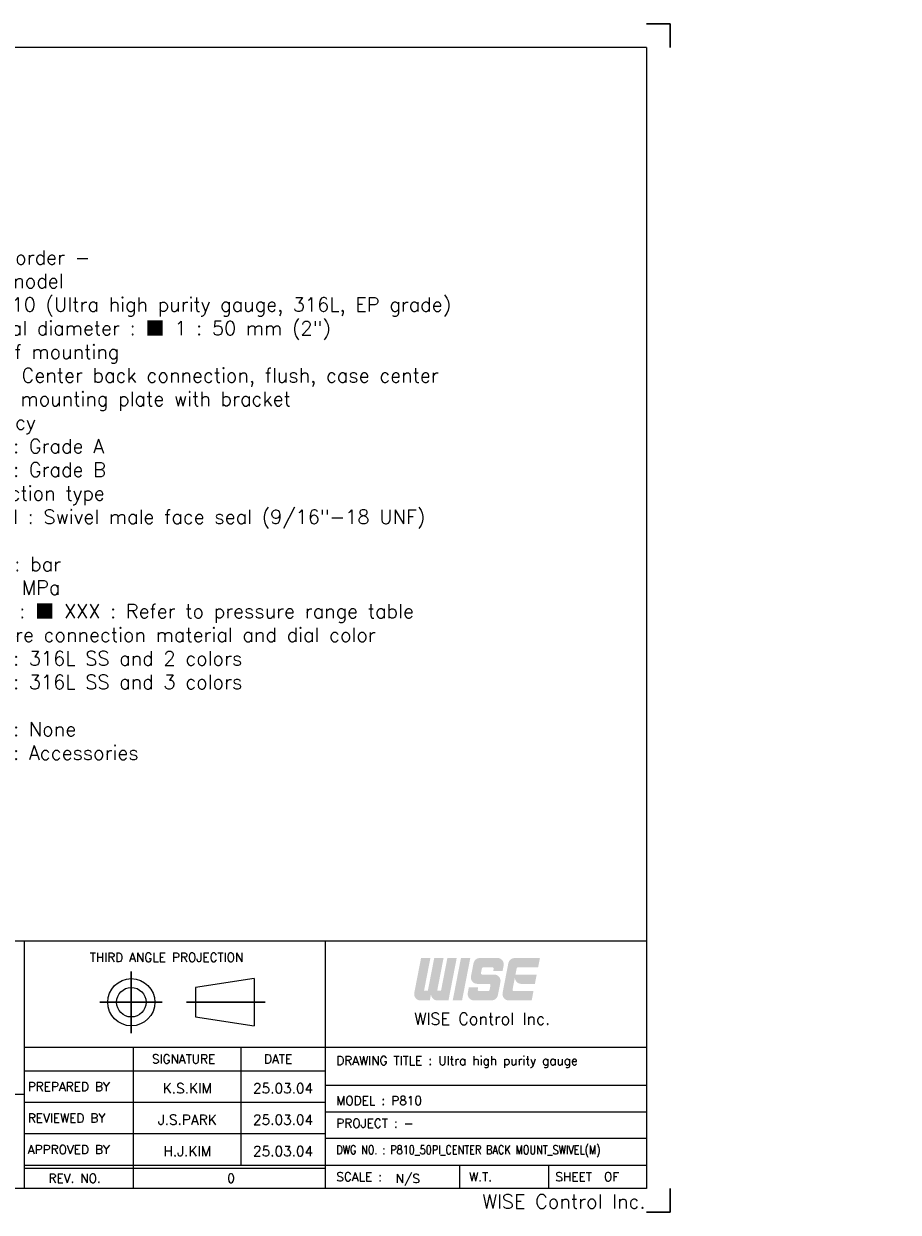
# Model space of a CAD drawing. Extents: x 404 to 808, y -18 to 234.
# Tile 2 of 2: x 623 to 808, y -18 to 234. Entities that reach past the tile are written whole.
import ezdxf
from ezdxf.enums import TextEntityAlignment as Align

# ---------------------------------------------------------------- set-up
doc = ezdxf.new("R2010")
doc.units = 0
doc.header["$LTSCALE"] = 17
doc.header["$MEASUREMENT"] = 0
doc.linetypes.add('CENTER', pattern=[2, 1.25, -0.25, 0.25, -0.25])
doc.linetypes.add('DASHEDX2', pattern=[1.5, 1, -0.5])
doc.layers.get('0').update_dxf_attribs({"linetype": 'DASHEDX2', "lineweight": 18})
doc.layers.add('4', color=4, linetype='CONTINUOUS', lineweight=30)
doc.styles.add('ROMANC', font='romans.shx', dxfattribs={"bigfont": 'whgtxt.shx'})
doc.styles.add('ROMANS', font='ROMANS.shx', dxfattribs={"bigfont": 'whgtxt.shx'})

msp = doc.modelspace()

# ---------------------------------------------------------------- hatches: boundary and pattern name
at = {"layer": '4', "linetype": 'CENTER'}
for points in [[(709.296, 27.775, 0.4142136), (710.646, 26.425), (712.995, 26.425), (714.745, 35.429), (712.764, 35.429), (711.417, 28.496), (710.606, 28.496), (711.954, 35.429), (709.973, 35.429), (708.625, 28.496), (707.815, 28.496), (709.163, 35.429), (707.182, 35.429), (705.744, 28.033, 0.4716306), (707.07, 26.425), (709.033, 26.425)], [(717.626, 35.429), (715.645, 35.429), (713.895, 26.425), (715.876, 26.425)], [(723.472, 27.518), (724.014, 30.309, 0.4716306), (722.688, 31.917), (720.153, 31.917, -0.4716306), (719.887, 32.239), (720.08, 33.229, -0.3590367), (720.345, 33.448), (722.316, 33.448, -0.4716306), (722.581, 33.126), (722.486, 32.638), (724.467, 32.638), (724.697, 33.82, 0.4716306), (723.371, 35.429), (719.64, 35.429, 0.3590367), (718.314, 34.336), (717.772, 31.545, 0.4716306), (719.097, 29.936), (721.633, 29.936, -0.4716306), (721.898, 29.615), (721.706, 28.624, -0.3590367), (721.441, 28.406), (719.47, 28.406, -0.4716306), (719.205, 28.727), (719.3, 29.216), (717.319, 29.216), (717.089, 28.033, 0.4716306), (718.415, 26.425), (722.146, 26.425, 0.3590367)], [(731.027, 28.406), (726.853, 28.406, -0.4716306), (726.588, 28.727), (726.823, 29.936), (727.085, 31.287, 0.4142136), (728.436, 29.936), (731.325, 29.936), (731.71, 31.917), (727.208, 31.917), (727.463, 33.229, -0.3590367), (727.728, 33.448), (732.007, 33.448), (732.392, 35.429), (727.023, 35.429, 0.3590367), (725.697, 34.336), (724.472, 28.033, 0.4716306), (725.798, 26.425), (730.642, 26.425)]]:
    msp.add_hatch(color=1, dxfattribs=at).paths.add_polyline_path(points)

# ---------------------------------------------------------------- linework, layer by layer
at = {"color": 4, "linetype": 'Continuous'}
for p, q in [((754.984, 228.514), (408.589, 228.514)), ((754.984, 228.514), (754.984, -13.481)), ((567.405, 39.041), (623.054, 39.041)), ((623.054, 39.041), (754.984, 39.041)), ((671.813, 31.046), (659.308, 29.171)), ((671.813, 31.046), (671.813, 21.042)), ((659.308, 29.171), (659.308, 22.918)), ((659.308, 22.918), (671.813, 21.042)), ((754.984, -13.481), (408.589, -13.481))]:
    msp.add_line(p, q, dxfattribs=at)
at = {"color": 3, "linetype": 'Continuous'}
for p, q in [((623.054, -13.481), (623.054, 39.041)), ((686.831, 39.041), (686.831, -13.481)), ((623.054, 16.531), (754.984, 16.531)), ((646.189, -13.481), (646.189, 16.531)), ((669.011, -8.479), (669.011, 16.531)), ((623.054, 11.529), (686.831, 11.529)), ((567.405, 6.527), (623.054, 6.527)), ((623.054, 4.86), (686.831, 4.86)), ((623.054, -1.81), (686.831, -1.81)), ((623.054, -9.105), (686.831, -9.105)), ((715.358, -8.479), (715.358, -13.481)), ((734.242, -8.479), (734.242, -13.481))]:
    msp.add_line(p, q, dxfattribs=at)
at = {"color": 7, "linetype": 'Continuous'}
for p, q in [((754.984, 8.403), (686.831, 8.403)), ((686.831, 2.775), (754.984, 2.775)), ((754.984, -2.852), (686.831, -2.852)), ((623.054, -8.479), (754.984, -8.479))]:
    msp.add_line(p, q, dxfattribs=at)
at = {"color": 4, "linetype": 'Continuous'}
for radius in [5.002, 3.126]:
    msp.add_circle((645.728, 26.044), radius, dxfattribs=at)
at = {"layer": '4', "color": 1}
for p, q in [((759.986, 233.517), (754.984, 233.517)), ((759.986, 228.514), (759.986, 233.517)), ((759.986, -13.481), (759.986, -18.483)), ((759.986, -18.483), (754.984, -18.483))]:
    msp.add_line(p, q, dxfattribs=at)
at = {"layer": '4', "color": 1, "linetype": 'CENTER'}
for p, q in [((645.728, 32.587), (645.728, 19.493)), ((639.079, 26.044), (652.273, 26.044)), ((657.411, 26.044), (674.117, 26.044))]:
    msp.add_line(p, q, dxfattribs=at)

# ---------------------------------------------------------------- texts
at = {"color": 3, "linetype": 'Continuous'}
for s, height, style, p in [('THIRD ANGLE PROJECTION', 1.87579, 'ROMANS', (636.917, 34.611)), ('SIGNATURE', 1.8758, 'ROMANS', (650.106, 13.075)), ('DATE', 1.8758, 'ROMANS', (673.885, 13.079)), ('DRAWING TITLE : Ultra high purity gauge', 1.87579, 'ROMANS', (689.206, 12.731)), ('PREPARED BY', 1.87579, 'ROMANS', (623.788, 7.213)), ('MODEL : P810', 1.87579, 'ROMANS', (689.206, 4.236)), ('REVIEWED BY', 1.87579, 'ROMANS', (623.788, 0.543)), ('PROJECT : -', 1.87579, 'ROMANS', (689.206, -0.561)), ('APPROVED BY', 1.87579, 'ROMANS', (623.788, -6.126)), ('SCALE :         ', 1.87579, 'ROMANS', (689.206, -11.901)), ('W.T. ', 1.8758, 'ROMANS', (717.388, -11.901)), ('SHEET  OF', 1.8758, 'ROMANS', (735.675, -11.901)), ('REV. NO.', 1.8758, 'ROMANS', (628.175, -12.223)), ('0', 1.876, 'ROMANC', (666.073, -12.223)), ('N/S', 1.8758, 'ROMANS', (701.809, -12.282))]:
    msp.add_text(s, height=height, dxfattribs=dict(at, style=style)).set_placement(p)
at = {"color": 3, "style": 'ROMANS'}
msp.add_text('WISE Control Inc.', height=2.50105, dxfattribs=at).set_placement((720.147, 22.533), align=Align.MIDDLE_CENTER)
at = {"color": 3, "linetype": 'Continuous', "style": 'ROMANS'}
for s, p in [('K.S.KIM', (657.6, 6.735)), ('25.03.04', (677.921, 6.735)), ('J.S.PARK', (657.6, 0.066)), ('25.03.04', (677.921, 0.066)), ('H.J.KIM', (657.6, -6.603)), ('25.03.04', (677.921, -6.603))]:
    msp.add_text(s, height=2.1259, dxfattribs=at).set_placement(p, align=Align.CENTER)
at = {"color": 3, "linetype": 'Continuous', "style": 'ROMANS', "width": 0.8}
msp.add_text('DWG NO. : P810_50PI_CENTER BACK MOUNT_SWIVEL(M)', height=1.87579, dxfattribs=at).set_placement((689.206, -6.188))
at = {"color": 3, "linetype": 'Continuous', "style": 'ROMANS'}
msp.add_text('WISE Control Inc.', height=3.00126, dxfattribs=at).set_placement((754.788, -17.693), align=Align.RIGHT)
at = {"color": 4, "insert": (601.655, 185.474), "char_height": 3, "attachment_point": 1, "style": 'ROMANS'}
msp.add_mtext_dynamic_auto_height_columns('\\pi3;{\\C3;- Main order -\\P\\pi0;1. Base model \\P    \\fGulim|b0|i0|c129|p50;■ \\Fromans,whgtxt|c129;P810 (Ultra high purity gauge, 316L, EP grade)\\P2. Nominal diameter : \\fGulim|b0|i0|c129|p50;■\\Fromans,whgtxt|c129; 1 : 50 mm (2") \\P3. Type of mounting\\P    \\fGulim|b0|i0|c129|p50;■\\Fromans,whgtxt|c129; I : Center back connection, flush, case center \\P          mounting plate with bracket\\P4. Accuracy\\P    \\fGulim|b0|i0|c129|p50;□\\Fromans,whgtxt|c129; 3 : Grade A\\P    \\fGulim|b0|i0|c129|p50;□\\Fromans,whgtxt|c129; 4 : Grade B \\P5. Connection type \\P    \\fGulim|b0|i0|c129|p50;■\\Fromans,whgtxt|c129; SM : Swivel male face seal (9/16"-18 UNF)\\P6. Unit\\P    \\fGulim|b0|i0|c129|p50;□\\Fromans,whgtxt|c129; H : bar\\P    \\fGulim|b0|i0|c129|p50;□\\Fromans,whgtxt|c129; I : MPa \\P7. Range : \\fGulim|b0|i0|c129|p50;■\\Fromans,whgtxt|c129; XXX : Refer to pressure range table\\P8. Pressure connection material and dial color\\P    \\fGulim|b0|i0|c129|p50;□\\Fromans,whgtxt|c129; 4 : 316L SS and 2 colors\\P    \\fGulim|b0|i0|c129|p50;□\\Fromans,whgtxt|c129; 8 : 316L SS and 3 colors \\P9. Option\\P    \\fGulim|b0|i0|c129|p50;□\\Fromans,whgtxt|c129; 0 : None\\P    \\fGulim|b0|i0|c129|p50;□\\Fromans,whgtxt|c129; 1 : Accessories }', width=154.05447, gutter_width=0, height=87.704, count=1, dxfattribs=at)

doc.saveas('drawing.dxf')
